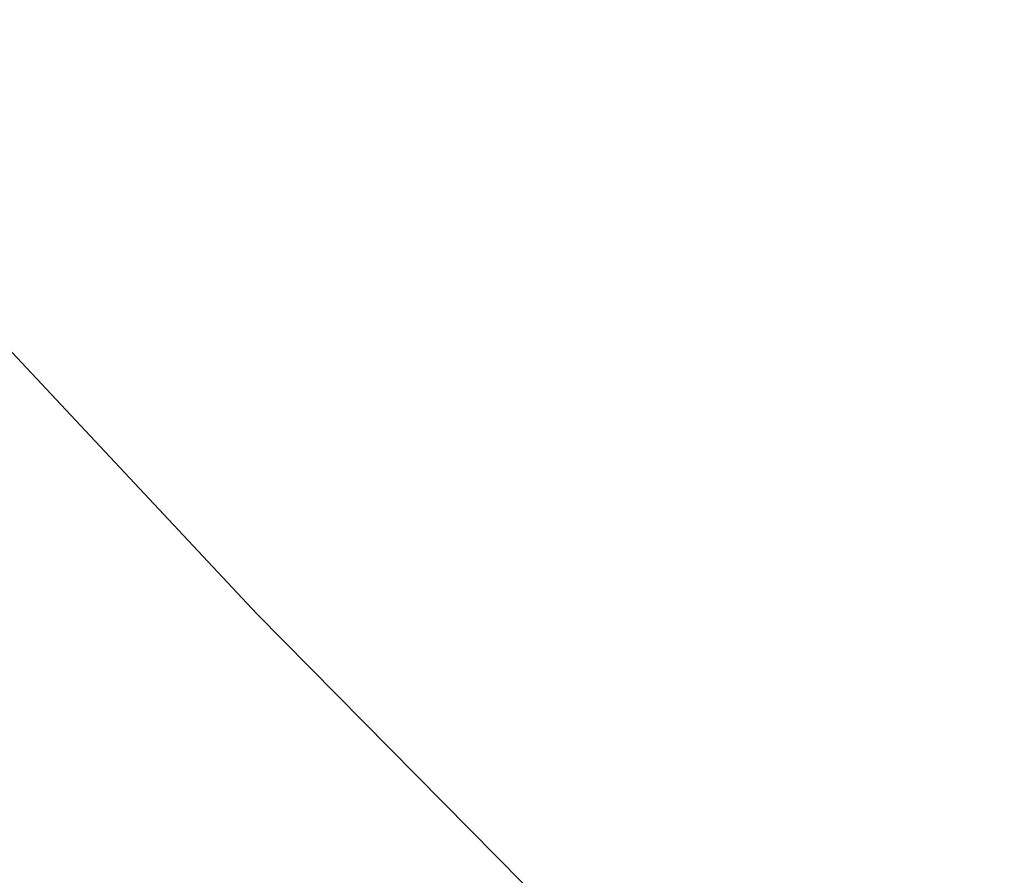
# Paper-space layout '_Trimétrica' of a CAD drawing. Header units: millimetres. Extents: x -779 to 439, y -976 to 228.
# Tile 29 of 186: x -498 to -485, y -684 to -673. Entities that reach past the tile are written whole.
import ezdxf

# ---------------------------------------------------------------- set-up
doc = ezdxf.new("R2010")
doc.units = ezdxf.units.MM

psp = doc.layouts.new('_Trimétrica')

# ---------------------------------------------------------------- linework, layer by layer
at = {"color": 7, "linetype": 'Continuous', "lineweight": 25, "flags": 128}
psp.add_lwpolyline([(-501.765, -673.377), (-494.878, -680.73), (-487.797, -687.899), (-480.532, -694.876), (-473.091, -701.652), (-465.484, -708.219), (-457.719, -714.568), (-449.807, -720.692), (-441.756, -726.584)], dxfattribs=at)
at = {"color": 7, "linetype": 'Continuous', "lineweight": 25}
psp.add_open_spline([(-492.495, -575.348), (-491.865, -576.578), (-490.053, -580.115), (-486.872, -585.899), (-482.88, -592.664), (-478.656, -599.328), (-474.209, -605.883), (-469.545, -612.317), (-464.672, -618.622), (-459.598, -624.786), (-454.331, -630.802), (-448.878, -636.659), (-443.249, -642.348), (-437.451, -647.861), (-431.494, -653.189), (-425.388, -658.324), (-419.14, -663.257), (-412.762, -667.982), (-406.263, -672.49), (-399.652, -676.774), (-392.94, -680.828), (-386.137, -684.644), (-379.254, -688.218), (-372.302, -691.543), (-365.29, -694.613), (-358.231, -697.424), (-351.134, -699.97), (-344.011, -702.248), (-336.874, -704.254), (-329.733, -705.983), (-322.6, -707.434), (-315.486, -708.603), (-308.403, -709.488), (-301.361, -710.087), (-294.374, -710.4), (-287.451, -710.425), (-280.604, -710.163), (-273.845, -709.614), (-267.185, -708.779), (-260.634, -707.659), (-254.204, -706.257), (-247.905, -704.575), (-241.747, -702.616), (-235.739, -700.384), (-229.893, -697.883), (-224.216, -695.118), (-218.722, -692.088), (-213.639, -688.977), (-210.484, -686.755), (-209.024, -685.726)], degree=3, knots=[0, 0, 0, 0, 0.011524, 0.033139, 0.054754, 0.076368, 0.097982, 0.119595, 0.141208, 0.162821, 0.184434, 0.206047, 0.22766, 0.249274, 0.270889, 0.292505, 0.314122, 0.33574, 0.35736, 0.378981, 0.400604, 0.422228, 0.443854, 0.465481, 0.48711, 0.508738, 0.530366, 0.551993, 0.573617, 0.595238, 0.616854, 0.638464, 0.660065, 0.681656, 0.703234, 0.724797, 0.746343, 0.76787, 0.789374, 0.810854, 0.832308, 0.853734, 0.875131, 0.896498, 0.917835, 0.939143, 0.960423, 0.981678, 1, 1, 1, 1], dxfattribs=at)

doc.saveas('drawing.dxf')
